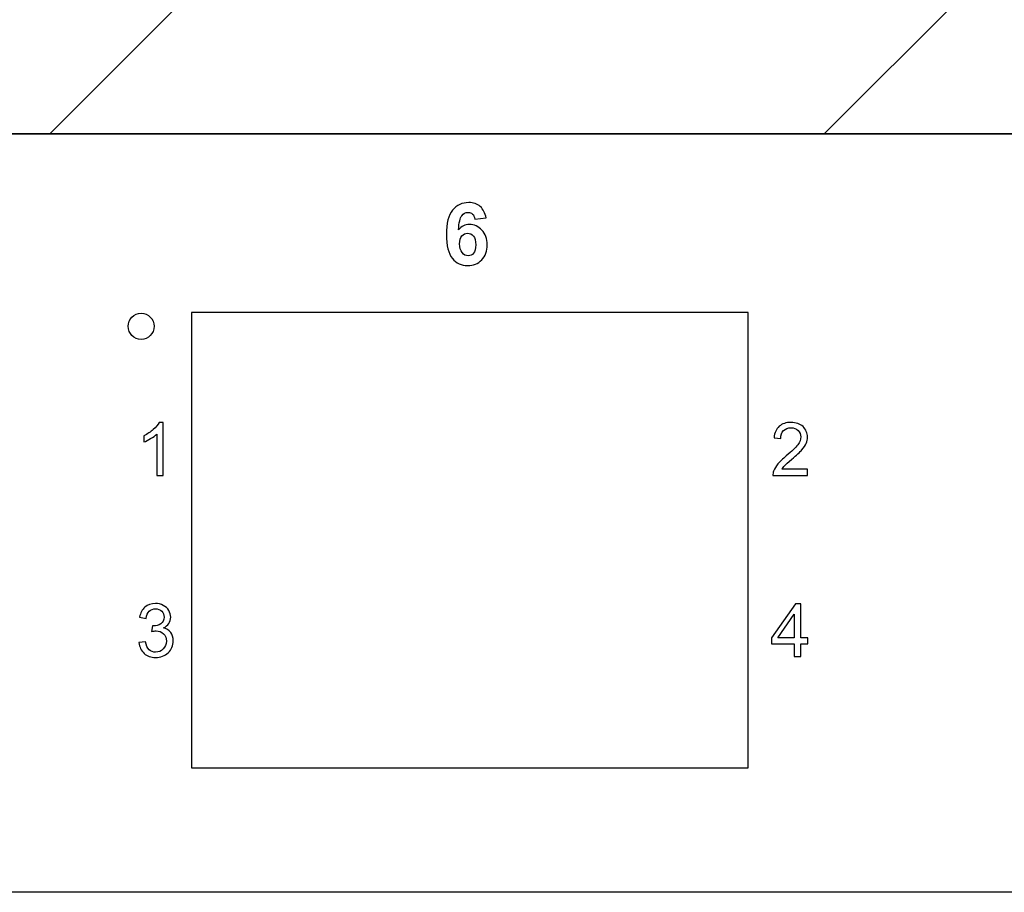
# Model space of a CAD drawing. Header units: millimetres. Extents: x 94562 to 148980, y -25377 to 3008.
# Tile 39 of 140: x 99221 to 99278, y -21879 to -21828. Entities that reach past the tile are written whole.
import ezdxf

# ---------------------------------------------------------------- set-up
doc = ezdxf.new("R2010")
doc.units = ezdxf.units.MM
doc.layers.add('tt_symbole', color=40, linetype='Continuous')

# ---------------------------------------------------------------- blocks, each defined once
blk = doc.blocks.new('IT_Zaślepka_1U')
h = blk.add_hatch()
h.set_pattern_fill('ANSI31', color=0)
h.set_pattern_definition([(45, (7401.7468, -13729.1714), (-2.245064, 2.245064), [])])
h.paths.add_polyline_path([(2.5336, 4.445), (2.5336, 4.1339, -1), (2.2225, 4.1339), (2.2225, 4.445), (0, 4.445), (0, 0), (2.2225, 0), (2.2225, 0.3112, -1), (2.5336, 0.3112), (2.5336, 0), (46.3613, 0), (46.3613, 0.3112, -1), (46.6725, 0.3112), (46.6725, 0), (48.895, 0), (48.895, 4.445), (46.6725, 4.445), (46.6725, 4.1339, -1), (46.3613, 4.1339), (46.3613, 4.445)])
h.paths.add_polyline_path([(1.4817, 3.3338), (0.7408, 3.3338, -1), (0.7408, 4.0746), (1.4817, 4.0746, -1)], flags=16)
h.paths.add_polyline_path([(1.4817, 0.3704), (0.7408, 0.3704, -1), (0.7408, 1.1113), (1.4817, 1.1113, -1)], flags=16)
h.paths.add_polyline_path([(47.4133, 4.0746), (48.1542, 4.0746, -1), (48.1542, 3.3338), (47.4133, 3.3338, -1)], flags=16)
h.paths.add_polyline_path([(47.4133, 1.1113), (48.1542, 1.1113, -1), (48.1542, 0.3704), (47.4133, 0.3704, -1)], flags=16)
at = {"color": 0}
for p, q in [((2.5336, 0), (46.3613, 0)), ((46.3613, 0), (2.5336, 0))]:
    blk.add_line(p, q, dxfattribs=at)
blk.add_lwpolyline([(0, 4.445), (48.895, 4.445), (48.895, 0), (0, 0)], close=True, dxfattribs=at)

msp = doc.modelspace()

# ---------------------------------------------------------------- linework, layer by layer
at = {"layer": 'tt_symbole'}
for points, knots in [([(98958.529, -21876.877), (98958.529, -21876.877), (98958.527, -21876.893), (98958.527, -21876.893), (98958.527, -21876.893), (98958.527, -21876.893), (98958.523, -21876.92), (98958.523, -21876.92), (98958.523, -21876.92), (98958.523, -21876.92), (98958.515, -21876.957), (98958.515, -21876.957), (98958.515, -21876.957), (98958.515, -21876.957), (98958.505, -21877.003), (98958.505, -21877.003), (98958.505, -21877.003), (98958.505, -21877.003), (98958.491, -21877.057), (98958.491, -21877.057), (98958.491, -21877.057), (98958.491, -21877.057), (98958.476, -21877.119), (98958.476, -21877.119), (98958.476, -21877.119), (98958.476, -21877.119), (98958.458, -21877.189), (98958.458, -21877.189), (98958.458, -21877.189), (98958.458, -21877.189), (98958.438, -21877.264), (98958.438, -21877.264), (98958.438, -21877.264), (98958.438, -21877.264), (98958.416, -21877.346), (98958.416, -21877.346), (98958.416, -21877.346), (98958.416, -21877.346), (98958.392, -21877.433), (98958.392, -21877.433), (98958.392, -21877.433), (98958.392, -21877.433), (98958.367, -21877.523), (98958.367, -21877.523), (98958.367, -21877.523), (98958.367, -21877.523), (98958.34, -21877.617), (98958.34, -21877.617), (98958.34, -21877.617), (98958.34, -21877.617), (98958.311, -21877.712), (98958.311, -21877.712), (98958.311, -21877.712), (98958.311, -21877.712), (98958.282, -21877.809), (98958.282, -21877.809), (98958.282, -21877.809), (98958.282, -21877.809), (98958.251, -21877.906), (98958.251, -21877.906), (98958.251, -21877.906), (98958.251, -21877.906), (98958.22, -21878.001), (98958.22, -21878.001), (98958.22, -21878.001), (98958.22, -21878.001), (98958.187, -21878.095), (98958.187, -21878.095), (98958.187, -21878.095), (98958.187, -21878.095), (98958.155, -21878.186), (98958.155, -21878.186), (98958.155, -21878.186), (98958.155, -21878.186), (98958.122, -21878.274), (98958.122, -21878.274), (98958.122, -21878.274), (98958.122, -21878.274), (98958.088, -21878.356), (98958.088, -21878.356), (98958.088, -21878.356), (98958.088, -21878.356), (98958.055, -21878.434), (98958.055, -21878.434), (98958.055, -21878.434), (98958.055, -21878.434), (98958.022, -21878.505), (98958.022, -21878.505), (98958.022, -21878.505), (98958.022, -21878.505), (98957.989, -21878.571), (98957.989, -21878.571), (98957.989, -21878.571), (98957.989, -21878.571), (98957.956, -21878.63), (98957.956, -21878.63), (98957.956, -21878.63), (98957.956, -21878.63), (99398.633, -21878.63), (99398.633, -21878.63), (99398.633, -21878.63), (99398.633, -21878.63), (99398.6, -21878.571), (99398.6, -21878.571), (99398.6, -21878.571), (99398.6, -21878.571), (99398.568, -21878.505), (99398.568, -21878.505), (99398.568, -21878.505), (99398.568, -21878.505), (99398.534, -21878.434), (99398.534, -21878.434), (99398.534, -21878.434), (99398.534, -21878.434), (99398.501, -21878.356), (99398.501, -21878.356), (99398.501, -21878.356), (99398.501, -21878.356), (99398.468, -21878.274), (99398.468, -21878.274), (99398.468, -21878.274), (99398.468, -21878.274), (99398.434, -21878.186), (99398.434, -21878.186), (99398.434, -21878.186), (99398.434, -21878.186), (99398.402, -21878.095), (99398.402, -21878.095), (99398.402, -21878.095), (99398.402, -21878.095), (99398.37, -21878.001), (99398.37, -21878.001), (99398.37, -21878.001), (99398.37, -21878.001), (99398.338, -21877.906), (99398.338, -21877.906), (99398.338, -21877.906), (99398.338, -21877.906), (99398.308, -21877.809), (99398.308, -21877.809), (99398.308, -21877.809), (99398.308, -21877.809), (99398.278, -21877.712), (99398.278, -21877.712), (99398.278, -21877.712), (99398.278, -21877.712), (99398.25, -21877.617), (99398.25, -21877.617), (99398.25, -21877.617), (99398.25, -21877.617), (99398.223, -21877.523), (99398.223, -21877.523), (99398.223, -21877.523), (99398.223, -21877.523), (99398.197, -21877.433), (99398.197, -21877.433), (99398.197, -21877.433), (99398.197, -21877.433), (99398.173, -21877.346), (99398.173, -21877.346), (99398.173, -21877.346), (99398.173, -21877.346), (99398.151, -21877.264), (99398.151, -21877.264), (99398.151, -21877.264), (99398.151, -21877.264), (99398.131, -21877.189), (99398.131, -21877.189), (99398.131, -21877.189), (99398.131, -21877.189), (99398.113, -21877.119), (99398.113, -21877.119), (99398.113, -21877.119), (99398.113, -21877.119), (99398.098, -21877.057), (99398.098, -21877.057), (99398.098, -21877.057), (99398.098, -21877.057), (99398.085, -21877.003), (99398.085, -21877.003), (99398.085, -21877.003), (99398.085, -21877.003), (99398.074, -21876.957), (99398.074, -21876.957), (99398.074, -21876.957), (99398.074, -21876.957), (99398.067, -21876.92), (99398.067, -21876.92), (99398.067, -21876.92), (99398.067, -21876.92), (99398.062, -21876.893), (99398.062, -21876.893), (99398.062, -21876.893), (99398.062, -21876.893), (99398.06, -21876.877), (99398.06, -21876.877), (99398.06, -21876.877), (99398.06, -21876.877), (99398.076, -21876.878), (99398.076, -21876.878), (99398.076, -21876.878), (99398.076, -21876.878), (99398.103, -21876.883), (99398.103, -21876.883), (99398.103, -21876.883), (99398.103, -21876.883), (99398.139, -21876.891), (99398.139, -21876.891), (99398.139, -21876.891), (99398.139, -21876.891), (99398.185, -21876.901), (99398.185, -21876.901), (99398.185, -21876.901), (99398.185, -21876.901), (99398.239, -21876.915), (99398.239, -21876.915), (99398.239, -21876.915), (99398.239, -21876.915), (99398.3, -21876.93), (99398.3, -21876.93), (99398.3, -21876.93), (99398.3, -21876.93), (99398.369, -21876.948), (99398.369, -21876.948), (99398.369, -21876.948), (99398.369, -21876.948), (99398.444, -21876.969), (99398.444, -21876.969), (99398.444, -21876.969), (99398.444, -21876.969), (99398.525, -21876.991), (99398.525, -21876.991), (99398.525, -21876.991), (99398.525, -21876.991), (99398.61, -21877.015), (99398.61, -21877.015), (99398.61, -21877.015), (99398.61, -21877.015), (99398.7, -21877.041), (99398.7, -21877.041), (99398.7, -21877.041), (99398.7, -21877.041), (99398.793, -21877.068), (99398.793, -21877.068), (99398.793, -21877.068), (99398.793, -21877.068), (99398.887, -21877.097), (99398.887, -21877.097), (99398.887, -21877.097), (99398.887, -21877.097), (99398.983, -21877.127), (99398.983, -21877.127), (99398.983, -21877.127), (99398.983, -21877.127), (99399.078, -21877.158), (99399.078, -21877.158), (99399.078, -21877.158), (99399.078, -21877.158), (99399.173, -21877.189), (99399.173, -21877.189), (99399.173, -21877.189), (99399.173, -21877.189), (99399.266, -21877.222), (99399.266, -21877.222), (99399.266, -21877.222), (99399.266, -21877.222), (99399.356, -21877.255), (99399.356, -21877.255), (99399.356, -21877.255), (99399.356, -21877.255), (99399.442, -21877.288), (99399.442, -21877.288), (99399.442, -21877.288), (99399.442, -21877.288), (99399.524, -21877.322), (99399.524, -21877.322), (99399.524, -21877.322), (99399.524, -21877.322), (99399.6, -21877.356), (99399.6, -21877.356), (99399.6, -21877.356), (99399.6, -21877.356), (99399.671, -21877.389), (99399.671, -21877.389), (99399.671, -21877.389), (99399.671, -21877.389), (99399.736, -21877.423), (99399.736, -21877.423), (99399.736, -21877.423), (99399.736, -21877.423), (99399.794, -21877.456), (99399.794, -21877.456), (99399.794, -21877.456), (99399.794, -21877.456), (99399.794, -21836.384), (99399.794, -21836.384), (99399.794, -21836.384), (99399.794, -21836.384), (99398.06, -21836.384), (99398.06, -21836.384), (99398.06, -21836.384), (99398.06, -21836.384), (99398.06, -21834.63), (99398.06, -21834.63), (99398.06, -21834.63), (99398.06, -21834.63), (98958.529, -21834.63), (98958.529, -21834.63), (98958.529, -21834.63), (98958.529, -21834.63), (98958.529, -21836.384), (98958.529, -21836.384), (98958.529, -21836.384), (98958.529, -21836.384), (98956.795, -21836.384), (98956.795, -21836.384), (98956.795, -21836.384), (98956.795, -21836.384), (98956.795, -21877.456), (98956.795, -21877.456), (98956.795, -21877.456), (98956.795, -21877.456), (98956.853, -21877.423), (98956.853, -21877.423), (98956.853, -21877.423), (98956.853, -21877.423), (98956.918, -21877.389), (98956.918, -21877.389), (98956.918, -21877.389), (98956.918, -21877.389), (98956.989, -21877.356), (98956.989, -21877.356), (98956.989, -21877.356), (98956.989, -21877.356), (98957.065, -21877.322), (98957.065, -21877.322), (98957.065, -21877.322), (98957.065, -21877.322), (98957.147, -21877.288), (98957.147, -21877.288), (98957.147, -21877.288), (98957.147, -21877.288), (98957.233, -21877.255), (98957.233, -21877.255), (98957.233, -21877.255), (98957.233, -21877.255), (98957.324, -21877.222), (98957.324, -21877.222), (98957.324, -21877.222), (98957.324, -21877.222), (98957.417, -21877.189), (98957.417, -21877.189), (98957.417, -21877.189), (98957.417, -21877.189), (98957.511, -21877.158), (98957.511, -21877.158), (98957.511, -21877.158), (98957.511, -21877.158), (98957.607, -21877.127), (98957.607, -21877.127), (98957.607, -21877.127), (98957.607, -21877.127), (98957.702, -21877.097), (98957.702, -21877.097), (98957.702, -21877.097), (98957.702, -21877.097), (98957.797, -21877.068), (98957.797, -21877.068), (98957.797, -21877.068), (98957.797, -21877.068), (98957.889, -21877.041), (98957.889, -21877.041), (98957.889, -21877.041), (98957.889, -21877.041), (98957.979, -21877.015), (98957.979, -21877.015), (98957.979, -21877.015), (98957.979, -21877.015), (98958.065, -21876.991), (98958.065, -21876.991), (98958.065, -21876.991), (98958.065, -21876.991), (98958.145, -21876.969), (98958.145, -21876.969), (98958.145, -21876.969), (98958.145, -21876.969), (98958.22, -21876.948), (98958.22, -21876.948), (98958.22, -21876.948), (98958.22, -21876.948), (98958.289, -21876.93), (98958.289, -21876.93), (98958.289, -21876.93), (98958.289, -21876.93), (98958.351, -21876.915), (98958.351, -21876.915), (98958.351, -21876.915), (98958.351, -21876.915), (98958.404, -21876.901), (98958.404, -21876.901), (98958.404, -21876.901), (98958.404, -21876.901), (98958.45, -21876.891), (98958.45, -21876.891), (98958.45, -21876.891), (98958.45, -21876.891), (98958.486, -21876.883), (98958.486, -21876.883), (98958.486, -21876.883), (98958.486, -21876.883), (98958.513, -21876.878), (98958.513, -21876.878), (98958.513, -21876.878), (98958.513, -21876.878), (98958.529, -21876.877), (98958.529, -21876.877)], [0, 0, 0, 0, 0.009615, 0.009615, 0.009615, 0.009615, 0.019231, 0.019231, 0.019231, 0.019231, 0.028846, 0.028846, 0.028846, 0.028846, 0.038462, 0.038462, 0.038462, 0.038462, 0.048077, 0.048077, 0.048077, 0.048077, 0.057692, 0.057692, 0.057692, 0.057692, 0.067308, 0.067308, 0.067308, 0.067308, 0.076923, 0.076923, 0.076923, 0.076923, 0.086538, 0.086538, 0.086538, 0.086538, 0.096154, 0.096154, 0.096154, 0.096154, 0.105769, 0.105769, 0.105769, 0.105769, 0.115385, 0.115385, 0.115385, 0.115385, 0.125, 0.125, 0.125, 0.125, 0.134615, 0.134615, 0.134615, 0.134615, 0.144231, 0.144231, 0.144231, 0.144231, 0.153846, 0.153846, 0.153846, 0.153846, 0.163462, 0.163462, 0.163462, 0.163462, 0.173077, 0.173077, 0.173077, 0.173077, 0.182692, 0.182692, 0.182692, 0.182692, 0.192308, 0.192308, 0.192308, 0.192308, 0.201923, 0.201923, 0.201923, 0.201923, 0.211538, 0.211538, 0.211538, 0.211538, 0.221154, 0.221154, 0.221154, 0.221154, 0.230769, 0.230769, 0.230769, 0.230769, 0.240385, 0.240385, 0.240385, 0.240385, 0.25, 0.25, 0.25, 0.25, 0.259615, 0.259615, 0.259615, 0.259615, 0.269231, 0.269231, 0.269231, 0.269231, 0.278846, 0.278846, 0.278846, 0.278846, 0.288462, 0.288462, 0.288462, 0.288462, 0.298077, 0.298077, 0.298077, 0.298077, 0.307692, 0.307692, 0.307692, 0.307692, 0.317308, 0.317308, 0.317308, 0.317308, 0.326923, 0.326923, 0.326923, 0.326923, 0.336538, 0.336538, 0.336538, 0.336538, 0.346154, 0.346154, 0.346154, 0.346154, 0.355769, 0.355769, 0.355769, 0.355769, 0.365385, 0.365385, 0.365385, 0.365385, 0.375, 0.375, 0.375, 0.375, 0.384615, 0.384615, 0.384615, 0.384615, 0.394231, 0.394231, 0.394231, 0.394231, 0.403846, 0.403846, 0.403846, 0.403846, 0.413462, 0.413462, 0.413462, 0.413462, 0.423077, 0.423077, 0.423077, 0.423077, 0.432692, 0.432692, 0.432692, 0.432692, 0.442308, 0.442308, 0.442308, 0.442308, 0.451923, 0.451923, 0.451923, 0.451923, 0.461538, 0.461538, 0.461538, 0.461538, 0.471154, 0.471154, 0.471154, 0.471154, 0.480769, 0.480769, 0.480769, 0.480769, 0.490385, 0.490385, 0.490385, 0.490385, 0.5, 0.5, 0.5, 0.5, 0.509615, 0.509615, 0.509615, 0.509615, 0.519231, 0.519231, 0.519231, 0.519231, 0.528846, 0.528846, 0.528846, 0.528846, 0.538462, 0.538462, 0.538462, 0.538462, 0.548077, 0.548077, 0.548077, 0.548077, 0.557692, 0.557692, 0.557692, 0.557692, 0.567308, 0.567308, 0.567308, 0.567308, 0.576923, 0.576923, 0.576923, 0.576923, 0.586538, 0.586538, 0.586538, 0.586538, 0.596154, 0.596154, 0.596154, 0.596154, 0.605769, 0.605769, 0.605769, 0.605769, 0.615385, 0.615385, 0.615385, 0.615385, 0.625, 0.625, 0.625, 0.625, 0.634615, 0.634615, 0.634615, 0.634615, 0.644231, 0.644231, 0.644231, 0.644231, 0.653846, 0.653846, 0.653846, 0.653846, 0.663462, 0.663462, 0.663462, 0.663462, 0.673077, 0.673077, 0.673077, 0.673077, 0.682692, 0.682692, 0.682692, 0.682692, 0.692308, 0.692308, 0.692308, 0.692308, 0.701923, 0.701923, 0.701923, 0.701923, 0.711538, 0.711538, 0.711538, 0.711538, 0.721154, 0.721154, 0.721154, 0.721154, 0.730769, 0.730769, 0.730769, 0.730769, 0.740385, 0.740385, 0.740385, 0.740385, 0.75, 0.75, 0.75, 0.75, 0.759615, 0.759615, 0.759615, 0.759615, 0.769231, 0.769231, 0.769231, 0.769231, 0.778846, 0.778846, 0.778846, 0.778846, 0.788462, 0.788462, 0.788462, 0.788462, 0.798077, 0.798077, 0.798077, 0.798077, 0.807692, 0.807692, 0.807692, 0.807692, 0.817308, 0.817308, 0.817308, 0.817308, 0.826923, 0.826923, 0.826923, 0.826923, 0.836538, 0.836538, 0.836538, 0.836538, 0.846154, 0.846154, 0.846154, 0.846154, 0.855769, 0.855769, 0.855769, 0.855769, 0.865385, 0.865385, 0.865385, 0.865385, 0.875, 0.875, 0.875, 0.875, 0.884615, 0.884615, 0.884615, 0.884615, 0.894231, 0.894231, 0.894231, 0.894231, 0.903846, 0.903846, 0.903846, 0.903846, 0.913462, 0.913462, 0.913462, 0.913462, 0.923077, 0.923077, 0.923077, 0.923077, 0.932692, 0.932692, 0.932692, 0.932692, 0.942308, 0.942308, 0.942308, 0.942308, 0.951923, 0.951923, 0.951923, 0.951923, 0.961538, 0.961538, 0.961538, 0.961538, 0.971154, 0.971154, 0.971154, 0.971154, 0.980769, 0.980769, 0.980769, 0.980769, 0.990385, 0.990385, 0.990385, 0.990385, 1, 1, 1, 1]), ([(99248.28, -21839.514), (99248.28, -21839.514), (99247.623, -21839.587), (99247.623, -21839.587), (99247.623, -21839.587), (99247.607, -21839.451), (99247.565, -21839.35), (99247.498, -21839.284), (99247.498, -21839.284), (99247.43, -21839.219), (99247.342, -21839.187), (99247.234, -21839.187), (99247.234, -21839.187), (99247.092, -21839.187), (99246.97, -21839.252), (99246.871, -21839.382), (99246.871, -21839.382), (99246.772, -21839.512), (99246.71, -21839.783), (99246.684, -21840.195), (99246.684, -21840.195), (99246.853, -21839.993), (99247.063, -21839.892), (99247.314, -21839.892), (99247.314, -21839.892), (99247.598, -21839.892), (99247.84, -21840.002), (99248.042, -21840.22), (99248.042, -21840.22), (99248.244, -21840.437), (99248.345, -21840.719), (99248.345, -21841.064), (99248.345, -21841.064), (99248.345, -21841.431), (99248.239, -21841.724), (99248.026, -21841.946), (99248.026, -21841.946), (99247.814, -21842.166), (99247.541, -21842.277), (99247.208, -21842.277), (99247.208, -21842.277), (99246.851, -21842.277), (99246.557, -21842.137), (99246.327, -21841.856), (99246.327, -21841.856), (99246.097, -21841.576), (99245.981, -21841.116), (99245.981, -21840.476), (99245.981, -21840.476), (99245.981, -21839.82), (99246.101, -21839.347), (99246.341, -21839.057), (99246.341, -21839.057), (99246.581, -21838.767), (99246.892, -21838.622), (99247.275, -21838.622), (99247.275, -21838.622), (99247.544, -21838.622), (99247.766, -21838.699), (99247.943, -21838.851), (99247.943, -21838.851), (99248.119, -21839.003), (99248.231, -21839.224), (99248.28, -21839.514)], [0, 0, 0, 0, 0.0625, 0.0625, 0.0625, 0.0625, 0.125, 0.125, 0.125, 0.125, 0.1875, 0.1875, 0.1875, 0.1875, 0.25, 0.25, 0.25, 0.25, 0.3125, 0.3125, 0.3125, 0.3125, 0.375, 0.375, 0.375, 0.375, 0.4375, 0.4375, 0.4375, 0.4375, 0.5, 0.5, 0.5, 0.5, 0.5625, 0.5625, 0.5625, 0.5625, 0.625, 0.625, 0.625, 0.625, 0.6875, 0.6875, 0.6875, 0.6875, 0.75, 0.75, 0.75, 0.75, 0.8125, 0.8125, 0.8125, 0.8125, 0.875, 0.875, 0.875, 0.875, 0.9375, 0.9375, 0.9375, 0.9375, 1, 1, 1, 1]), ([(99246.742, -21841.011), (99246.742, -21841.233), (99246.792, -21841.406), (99246.894, -21841.526), (99246.894, -21841.526), (99246.995, -21841.648), (99247.111, -21841.709), (99247.242, -21841.709), (99247.242, -21841.709), (99247.368, -21841.709), (99247.471, -21841.659), (99247.555, -21841.56), (99247.555, -21841.56), (99247.64, -21841.461), (99247.681, -21841.297), (99247.681, -21841.071), (99247.681, -21841.071), (99247.681, -21840.839), (99247.636, -21840.668), (99247.546, -21840.56), (99247.546, -21840.56), (99247.456, -21840.452), (99247.343, -21840.397), (99247.208, -21840.397), (99247.208, -21840.397), (99247.078, -21840.397), (99246.967, -21840.449), (99246.877, -21840.552), (99246.877, -21840.552), (99246.787, -21840.656), (99246.742, -21840.809), (99246.742, -21841.011)], [0, 0, 0, 0, 0.125, 0.125, 0.125, 0.125, 0.25, 0.25, 0.25, 0.25, 0.375, 0.375, 0.375, 0.375, 0.5, 0.5, 0.5, 0.5, 0.625, 0.625, 0.625, 0.625, 0.75, 0.75, 0.75, 0.75, 0.875, 0.875, 0.875, 0.875, 1, 1, 1, 1]), ([(99229.033, -21845.798), (99229.033, -21845.379), (99228.697, -21845.039), (99228.282, -21845.039), (99228.282, -21845.039), (99227.867, -21845.039), (99227.531, -21845.379), (99227.531, -21845.798), (99227.531, -21845.798), (99227.531, -21846.218), (99227.867, -21846.558), (99228.282, -21846.558), (99228.282, -21846.558), (99228.697, -21846.558), (99229.033, -21846.218), (99229.033, -21845.798)], [0, 0, 0, 0, 0.25, 0.25, 0.25, 0.25, 0.5, 0.5, 0.5, 0.5, 0.75, 0.75, 0.75, 0.75, 1, 1, 1, 1]), ([(99263.479, -21871.41), (99263.479, -21871.41), (99231.194, -21871.41), (99231.194, -21871.41), (99231.194, -21871.41), (99231.194, -21871.41), (99231.194, -21844.989), (99231.194, -21844.989), (99231.194, -21844.989), (99231.194, -21844.989), (99263.479, -21844.989), (99263.479, -21844.989), (99263.479, -21844.989), (99263.479, -21844.989), (99263.479, -21871.41), (99263.479, -21871.41)], [0, 0, 0, 0, 0.25, 0.25, 0.25, 0.25, 0.5, 0.5, 0.5, 0.5, 0.75, 0.75, 0.75, 0.75, 1, 1, 1, 1]), ([(99229.557, -21854.453), (99229.557, -21854.453), (99229.185, -21854.453), (99229.185, -21854.453), (99229.185, -21854.453), (99229.185, -21854.453), (99229.185, -21852.053), (99229.185, -21852.053), (99229.185, -21852.053), (99229.095, -21852.139), (99228.978, -21852.226), (99228.833, -21852.312), (99228.833, -21852.312), (99228.686, -21852.399), (99228.556, -21852.464), (99228.44, -21852.506), (99228.44, -21852.506), (99228.44, -21852.506), (99228.44, -21852.143), (99228.44, -21852.143), (99228.44, -21852.143), (99228.648, -21852.044), (99228.83, -21851.924), (99228.987, -21851.783), (99228.987, -21851.783), (99229.142, -21851.642), (99229.253, -21851.505), (99229.318, -21851.372), (99229.318, -21851.372), (99229.318, -21851.372), (99229.557, -21851.372), (99229.557, -21851.372), (99229.557, -21851.372), (99229.557, -21851.372), (99229.557, -21854.453), (99229.557, -21854.453)], [0, 0, 0, 0, 0.111111, 0.111111, 0.111111, 0.111111, 0.222222, 0.222222, 0.222222, 0.222222, 0.333333, 0.333333, 0.333333, 0.333333, 0.444444, 0.444444, 0.444444, 0.444444, 0.555556, 0.555556, 0.555556, 0.555556, 0.666667, 0.666667, 0.666667, 0.666667, 0.777778, 0.777778, 0.777778, 0.777778, 0.888889, 0.888889, 0.888889, 0.888889, 1, 1, 1, 1]), ([(99266.914, -21854.091), (99266.914, -21854.091), (99266.914, -21854.453), (99266.914, -21854.453), (99266.914, -21854.453), (99266.914, -21854.453), (99264.908, -21854.453), (99264.908, -21854.453), (99264.908, -21854.453), (99264.906, -21854.362), (99264.92, -21854.275), (99264.951, -21854.191), (99264.951, -21854.191), (99265.002, -21854.053), (99265.084, -21853.917), (99265.197, -21853.783), (99265.197, -21853.783), (99265.31, -21853.649), (99265.472, -21853.494), (99265.684, -21853.319), (99265.684, -21853.319), (99266.014, -21853.045), (99266.237, -21852.829), (99266.353, -21852.669), (99266.353, -21852.669), (99266.469, -21852.509), (99266.527, -21852.358), (99266.527, -21852.216), (99266.527, -21852.216), (99266.527, -21852.066), (99266.474, -21851.941), (99266.369, -21851.838), (99266.369, -21851.838), (99266.263, -21851.736), (99266.125, -21851.684), (99265.955, -21851.684), (99265.955, -21851.684), (99265.776, -21851.684), (99265.632, -21851.739), (99265.525, -21851.848), (99265.525, -21851.848), (99265.417, -21851.956), (99265.363, -21852.107), (99265.361, -21852.299), (99265.361, -21852.299), (99265.361, -21852.299), (99264.978, -21852.26), (99264.978, -21852.26), (99264.978, -21852.26), (99265.004, -21851.971), (99265.103, -21851.751), (99265.274, -21851.599), (99265.274, -21851.599), (99265.445, -21851.448), (99265.675, -21851.372), (99265.964, -21851.372), (99265.964, -21851.372), (99266.255, -21851.372), (99266.485, -21851.454), (99266.655, -21851.617), (99266.655, -21851.617), (99266.825, -21851.781), (99266.91, -21851.983), (99266.91, -21852.224), (99266.91, -21852.224), (99266.91, -21852.347), (99266.885, -21852.468), (99266.835, -21852.586), (99266.835, -21852.586), (99266.785, -21852.705), (99266.703, -21852.83), (99266.587, -21852.961), (99266.587, -21852.961), (99266.472, -21853.092), (99266.281, -21853.272), (99266.013, -21853.501), (99266.013, -21853.501), (99265.79, -21853.691), (99265.647, -21853.819), (99265.583, -21853.887), (99265.583, -21853.887), (99265.519, -21853.954), (99265.467, -21854.022), (99265.425, -21854.091), (99265.425, -21854.091), (99265.425, -21854.091), (99266.914, -21854.091), (99266.914, -21854.091)], [0, 0, 0, 0, 0.045455, 0.045455, 0.045455, 0.045455, 0.090909, 0.090909, 0.090909, 0.090909, 0.136364, 0.136364, 0.136364, 0.136364, 0.181818, 0.181818, 0.181818, 0.181818, 0.227273, 0.227273, 0.227273, 0.227273, 0.272727, 0.272727, 0.272727, 0.272727, 0.318182, 0.318182, 0.318182, 0.318182, 0.363636, 0.363636, 0.363636, 0.363636, 0.409091, 0.409091, 0.409091, 0.409091, 0.454545, 0.454545, 0.454545, 0.454545, 0.5, 0.5, 0.5, 0.5, 0.545455, 0.545455, 0.545455, 0.545455, 0.590909, 0.590909, 0.590909, 0.590909, 0.636364, 0.636364, 0.636364, 0.636364, 0.681818, 0.681818, 0.681818, 0.681818, 0.727273, 0.727273, 0.727273, 0.727273, 0.772727, 0.772727, 0.772727, 0.772727, 0.818182, 0.818182, 0.818182, 0.818182, 0.863636, 0.863636, 0.863636, 0.863636, 0.909091, 0.909091, 0.909091, 0.909091, 0.954545, 0.954545, 0.954545, 0.954545, 1, 1, 1, 1]), ([(99228.157, -21864.146), (99228.157, -21864.146), (99228.529, -21864.096), (99228.529, -21864.096), (99228.529, -21864.096), (99228.572, -21864.309), (99228.645, -21864.463), (99228.747, -21864.557), (99228.747, -21864.557), (99228.85, -21864.651), (99228.975, -21864.699), (99229.123, -21864.699), (99229.123, -21864.699), (99229.298, -21864.699), (99229.446, -21864.637), (99229.567, -21864.514), (99229.567, -21864.514), (99229.687, -21864.392), (99229.748, -21864.239), (99229.748, -21864.058), (99229.748, -21864.058), (99229.748, -21863.885), (99229.692, -21863.742), (99229.581, -21863.63), (99229.581, -21863.63), (99229.468, -21863.518), (99229.326, -21863.462), (99229.154, -21863.462), (99229.154, -21863.462), (99229.083, -21863.462), (99228.996, -21863.476), (99228.891, -21863.504), (99228.891, -21863.504), (99228.891, -21863.504), (99228.933, -21863.173), (99228.933, -21863.173), (99228.933, -21863.173), (99228.958, -21863.176), (99228.977, -21863.177), (99228.993, -21863.177), (99228.993, -21863.177), (99229.151, -21863.177), (99229.294, -21863.135), (99229.421, -21863.052), (99229.421, -21863.052), (99229.548, -21862.968), (99229.612, -21862.839), (99229.612, -21862.665), (99229.612, -21862.665), (99229.612, -21862.527), (99229.565, -21862.412), (99229.473, -21862.322), (99229.473, -21862.322), (99229.38, -21862.231), (99229.261, -21862.185), (99229.114, -21862.185), (99229.114, -21862.185), (99228.97, -21862.185), (99228.849, -21862.232), (99228.753, -21862.323), (99228.753, -21862.323), (99228.656, -21862.415), (99228.594, -21862.554), (99228.566, -21862.738), (99228.566, -21862.738), (99228.566, -21862.738), (99228.194, -21862.671), (99228.194, -21862.671), (99228.194, -21862.671), (99228.239, -21862.418), (99228.343, -21862.222), (99228.504, -21862.084), (99228.504, -21862.084), (99228.666, -21861.945), (99228.866, -21861.875), (99229.107, -21861.875), (99229.107, -21861.875), (99229.272, -21861.875), (99229.425, -21861.912), (99229.564, -21861.983), (99229.564, -21861.983), (99229.703, -21862.055), (99229.81, -21862.153), (99229.884, -21862.277), (99229.884, -21862.277), (99229.957, -21862.402), (99229.995, -21862.533), (99229.995, -21862.673), (99229.995, -21862.673), (99229.995, -21862.805), (99229.959, -21862.926), (99229.889, -21863.035), (99229.889, -21863.035), (99229.818, -21863.144), (99229.714, -21863.23), (99229.576, -21863.294), (99229.576, -21863.294), (99229.756, -21863.336), (99229.895, -21863.423), (99229.995, -21863.555), (99229.995, -21863.555), (99230.093, -21863.687), (99230.143, -21863.852), (99230.143, -21864.049), (99230.143, -21864.049), (99230.143, -21864.317), (99230.047, -21864.544), (99229.853, -21864.731), (99229.853, -21864.731), (99229.66, -21864.917), (99229.416, -21865.01), (99229.121, -21865.01), (99229.121, -21865.01), (99228.854, -21865.01), (99228.633, -21864.93), (99228.457, -21864.769), (99228.457, -21864.769), (99228.282, -21864.609), (99228.181, -21864.402), (99228.157, -21864.146)], [0, 0, 0, 0, 0.033333, 0.033333, 0.033333, 0.033333, 0.066667, 0.066667, 0.066667, 0.066667, 0.1, 0.1, 0.1, 0.1, 0.133333, 0.133333, 0.133333, 0.133333, 0.166667, 0.166667, 0.166667, 0.166667, 0.2, 0.2, 0.2, 0.2, 0.233333, 0.233333, 0.233333, 0.233333, 0.266667, 0.266667, 0.266667, 0.266667, 0.3, 0.3, 0.3, 0.3, 0.333333, 0.333333, 0.333333, 0.333333, 0.366667, 0.366667, 0.366667, 0.366667, 0.4, 0.4, 0.4, 0.4, 0.433333, 0.433333, 0.433333, 0.433333, 0.466667, 0.466667, 0.466667, 0.466667, 0.5, 0.5, 0.5, 0.5, 0.533333, 0.533333, 0.533333, 0.533333, 0.566667, 0.566667, 0.566667, 0.566667, 0.6, 0.6, 0.6, 0.6, 0.633333, 0.633333, 0.633333, 0.633333, 0.666667, 0.666667, 0.666667, 0.666667, 0.7, 0.7, 0.7, 0.7, 0.733333, 0.733333, 0.733333, 0.733333, 0.766667, 0.766667, 0.766667, 0.766667, 0.8, 0.8, 0.8, 0.8, 0.833333, 0.833333, 0.833333, 0.833333, 0.866667, 0.866667, 0.866667, 0.866667, 0.9, 0.9, 0.9, 0.9, 0.933333, 0.933333, 0.933333, 0.933333, 0.966667, 0.966667, 0.966667, 0.966667, 1, 1, 1, 1]), ([(99266.15, -21864.956), (99266.15, -21864.956), (99266.15, -21864.222), (99266.15, -21864.222), (99266.15, -21864.222), (99266.15, -21864.222), (99264.833, -21864.222), (99264.833, -21864.222), (99264.833, -21864.222), (99264.833, -21864.222), (99264.833, -21863.876), (99264.833, -21863.876), (99264.833, -21863.876), (99264.833, -21863.876), (99266.218, -21861.888), (99266.218, -21861.888), (99266.218, -21861.888), (99266.218, -21861.888), (99266.523, -21861.888), (99266.523, -21861.888), (99266.523, -21861.888), (99266.523, -21861.888), (99266.523, -21863.876), (99266.523, -21863.876), (99266.523, -21863.876), (99266.523, -21863.876), (99266.932, -21863.876), (99266.932, -21863.876), (99266.932, -21863.876), (99266.932, -21863.876), (99266.932, -21864.222), (99266.932, -21864.222), (99266.932, -21864.222), (99266.932, -21864.222), (99266.523, -21864.222), (99266.523, -21864.222), (99266.523, -21864.222), (99266.523, -21864.222), (99266.523, -21864.956), (99266.523, -21864.956), (99266.523, -21864.956), (99266.523, -21864.956), (99266.15, -21864.956), (99266.15, -21864.956)], [0, 0, 0, 0, 0.090909, 0.090909, 0.090909, 0.090909, 0.181818, 0.181818, 0.181818, 0.181818, 0.272727, 0.272727, 0.272727, 0.272727, 0.363636, 0.363636, 0.363636, 0.363636, 0.454545, 0.454545, 0.454545, 0.454545, 0.545455, 0.545455, 0.545455, 0.545455, 0.636364, 0.636364, 0.636364, 0.636364, 0.727273, 0.727273, 0.727273, 0.727273, 0.818182, 0.818182, 0.818182, 0.818182, 0.909091, 0.909091, 0.909091, 0.909091, 1, 1, 1, 1]), ([(99266.15, -21863.876), (99266.15, -21863.876), (99266.15, -21862.493), (99266.15, -21862.493), (99266.15, -21862.493), (99266.15, -21862.493), (99265.2, -21863.876), (99265.2, -21863.876), (99265.2, -21863.876), (99265.2, -21863.876), (99266.15, -21863.876), (99266.15, -21863.876)], [0, 0, 0, 0, 0.333333, 0.333333, 0.333333, 0.333333, 0.666667, 0.666667, 0.666667, 0.666667, 1, 1, 1, 1])]:
    msp.add_open_spline(points, degree=3, knots=knots, dxfattribs=at)
at = {"layer": 'tt_symbole', "lineweight": 5}
for points in [[(99398.06, -21834.63), (99398.06, -21834.63), (98958.529, -21834.63), (98958.529, -21834.63)], [(99398.06, -21834.63), (99398.06, -21834.63), (98958.529, -21834.63), (98958.529, -21834.63)], [(99398.06, -21834.63), (99398.06, -21834.63), (98958.529, -21834.63), (98958.529, -21834.63)], [(99398.06, -21834.63), (99398.06, -21834.63), (98958.529, -21834.63), (98958.529, -21834.63)], [(99398.06, -21834.63), (99398.06, -21834.63), (98958.529, -21834.63), (98958.529, -21834.63)], [(99398.06, -21834.63), (99398.06, -21834.63), (98958.529, -21834.63), (98958.529, -21834.63)], [(99398.06, -21834.63), (99398.06, -21834.63), (98958.529, -21834.63), (98958.529, -21834.63)], [(99398.06, -21834.63), (99398.06, -21834.63), (98958.529, -21834.63), (98958.529, -21834.63)], [(99398.06, -21834.63), (99398.06, -21834.63), (98958.529, -21834.63), (98958.529, -21834.63)], [(99398.06, -21834.63), (99398.06, -21834.63), (98958.529, -21834.63), (98958.529, -21834.63)], [(99398.06, -21834.63), (99398.06, -21834.63), (98958.529, -21834.63), (98958.529, -21834.63)], [(99398.06, -21834.63), (99398.06, -21834.63), (98958.529, -21834.63), (98958.529, -21834.63)], [(99398.06, -21834.63), (99398.06, -21834.63), (98958.529, -21834.63), (98958.529, -21834.63)], [(99398.06, -21834.63), (99398.06, -21834.63), (98958.529, -21834.63), (98958.529, -21834.63)], [(99398.06, -21834.63), (99398.06, -21834.63), (98958.529, -21834.63), (98958.529, -21834.63)], [(99398.06, -21834.63), (99398.06, -21834.63), (98958.529, -21834.63), (98958.529, -21834.63)], [(99398.06, -21834.63), (99398.06, -21834.63), (98958.529, -21834.63), (98958.529, -21834.63)], [(99398.06, -21834.63), (99398.06, -21834.63), (98958.529, -21834.63), (98958.529, -21834.63)], [(99398.06, -21834.63), (99398.06, -21834.63), (98958.529, -21834.63), (98958.529, -21834.63)], [(99398.06, -21834.63), (99398.06, -21834.63), (98958.529, -21834.63), (98958.529, -21834.63)], [(99398.06, -21834.63), (99398.06, -21834.63), (98958.529, -21834.63), (98958.529, -21834.63)], [(99231.194, -21871.41), (99231.194, -21871.41), (99231.194, -21844.989), (99231.194, -21844.989)], [(99231.194, -21871.41), (99231.194, -21871.41), (99231.194, -21844.989), (99231.194, -21844.989)], [(99231.194, -21871.41), (99231.194, -21871.41), (99231.194, -21844.989), (99231.194, -21844.989)], [(99231.194, -21871.41), (99231.194, -21871.41), (99231.194, -21844.989), (99231.194, -21844.989)], [(99231.194, -21871.41), (99231.194, -21871.41), (99231.194, -21844.989), (99231.194, -21844.989)], [(99231.194, -21871.41), (99231.194, -21871.41), (99231.194, -21844.989), (99231.194, -21844.989)], [(99231.194, -21871.41), (99231.194, -21871.41), (99231.194, -21844.989), (99231.194, -21844.989)], [(99231.194, -21871.41), (99231.194, -21871.41), (99231.194, -21844.989), (99231.194, -21844.989)], [(99231.194, -21871.41), (99231.194, -21871.41), (99231.194, -21844.989), (99231.194, -21844.989)], [(99231.194, -21871.41), (99231.194, -21871.41), (99231.194, -21844.989), (99231.194, -21844.989)], [(99231.194, -21871.41), (99231.194, -21871.41), (99231.194, -21844.989), (99231.194, -21844.989)], [(99231.194, -21871.41), (99231.194, -21871.41), (99231.194, -21844.989), (99231.194, -21844.989)], [(99231.194, -21871.41), (99231.194, -21871.41), (99231.194, -21844.989), (99231.194, -21844.989)], [(99231.194, -21871.41), (99231.194, -21871.41), (99231.194, -21844.989), (99231.194, -21844.989)], [(99231.194, -21871.41), (99231.194, -21871.41), (99231.194, -21844.989), (99231.194, -21844.989)], [(99231.194, -21871.41), (99231.194, -21871.41), (99231.194, -21844.989), (99231.194, -21844.989)], [(99231.194, -21871.41), (99231.194, -21871.41), (99231.194, -21844.989), (99231.194, -21844.989)], [(99231.194, -21871.41), (99231.194, -21871.41), (99231.194, -21844.989), (99231.194, -21844.989)], [(99231.194, -21871.41), (99231.194, -21871.41), (99231.194, -21844.989), (99231.194, -21844.989)], [(99231.194, -21871.41), (99231.194, -21871.41), (99231.194, -21844.989), (99231.194, -21844.989)], [(99231.194, -21871.41), (99231.194, -21871.41), (99231.194, -21844.989), (99231.194, -21844.989)], [(99231.194, -21844.989), (99231.194, -21844.989), (99263.479, -21844.989), (99263.479, -21844.989)], [(99231.194, -21844.989), (99231.194, -21844.989), (99263.479, -21844.989), (99263.479, -21844.989)], [(99231.194, -21844.989), (99231.194, -21844.989), (99263.479, -21844.989), (99263.479, -21844.989)], [(99231.194, -21844.989), (99231.194, -21844.989), (99263.479, -21844.989), (99263.479, -21844.989)], [(99231.194, -21844.989), (99231.194, -21844.989), (99263.479, -21844.989), (99263.479, -21844.989)], [(99231.194, -21844.989), (99231.194, -21844.989), (99263.479, -21844.989), (99263.479, -21844.989)], [(99231.194, -21844.989), (99231.194, -21844.989), (99263.479, -21844.989), (99263.479, -21844.989)], [(99231.194, -21844.989), (99231.194, -21844.989), (99263.479, -21844.989), (99263.479, -21844.989)], [(99231.194, -21844.989), (99231.194, -21844.989), (99263.479, -21844.989), (99263.479, -21844.989)], [(99231.194, -21844.989), (99231.194, -21844.989), (99263.479, -21844.989), (99263.479, -21844.989)], [(99231.194, -21844.989), (99231.194, -21844.989), (99263.479, -21844.989), (99263.479, -21844.989)], [(99231.194, -21844.989), (99231.194, -21844.989), (99263.479, -21844.989), (99263.479, -21844.989)], [(99231.194, -21844.989), (99231.194, -21844.989), (99263.479, -21844.989), (99263.479, -21844.989)], [(99231.194, -21844.989), (99231.194, -21844.989), (99263.479, -21844.989), (99263.479, -21844.989)], [(99231.194, -21844.989), (99231.194, -21844.989), (99263.479, -21844.989), (99263.479, -21844.989)], [(99231.194, -21844.989), (99231.194, -21844.989), (99263.479, -21844.989), (99263.479, -21844.989)], [(99231.194, -21844.989), (99231.194, -21844.989), (99263.479, -21844.989), (99263.479, -21844.989)], [(99231.194, -21844.989), (99231.194, -21844.989), (99263.479, -21844.989), (99263.479, -21844.989)], [(99231.194, -21844.989), (99231.194, -21844.989), (99263.479, -21844.989), (99263.479, -21844.989)], [(99231.194, -21844.989), (99231.194, -21844.989), (99263.479, -21844.989), (99263.479, -21844.989)], [(99231.194, -21844.989), (99231.194, -21844.989), (99263.479, -21844.989), (99263.479, -21844.989)], [(99263.479, -21844.989), (99263.479, -21844.989), (99263.479, -21871.41), (99263.479, -21871.41)], [(99263.479, -21844.989), (99263.479, -21844.989), (99263.479, -21871.41), (99263.479, -21871.41)], [(99263.479, -21844.989), (99263.479, -21844.989), (99263.479, -21871.41), (99263.479, -21871.41)], [(99263.479, -21844.989), (99263.479, -21844.989), (99263.479, -21871.41), (99263.479, -21871.41)], [(99263.479, -21844.989), (99263.479, -21844.989), (99263.479, -21871.41), (99263.479, -21871.41)], [(99263.479, -21844.989), (99263.479, -21844.989), (99263.479, -21871.41), (99263.479, -21871.41)], [(99263.479, -21844.989), (99263.479, -21844.989), (99263.479, -21871.41), (99263.479, -21871.41)], [(99263.479, -21844.989), (99263.479, -21844.989), (99263.479, -21871.41), (99263.479, -21871.41)], [(99263.479, -21844.989), (99263.479, -21844.989), (99263.479, -21871.41), (99263.479, -21871.41)], [(99263.479, -21844.989), (99263.479, -21844.989), (99263.479, -21871.41), (99263.479, -21871.41)], [(99263.479, -21844.989), (99263.479, -21844.989), (99263.479, -21871.41), (99263.479, -21871.41)], [(99263.479, -21844.989), (99263.479, -21844.989), (99263.479, -21871.41), (99263.479, -21871.41)], [(99263.479, -21844.989), (99263.479, -21844.989), (99263.479, -21871.41), (99263.479, -21871.41)], [(99263.479, -21844.989), (99263.479, -21844.989), (99263.479, -21871.41), (99263.479, -21871.41)], [(99263.479, -21844.989), (99263.479, -21844.989), (99263.479, -21871.41), (99263.479, -21871.41)], [(99263.479, -21844.989), (99263.479, -21844.989), (99263.479, -21871.41), (99263.479, -21871.41)], [(99263.479, -21844.989), (99263.479, -21844.989), (99263.479, -21871.41), (99263.479, -21871.41)], [(99263.479, -21844.989), (99263.479, -21844.989), (99263.479, -21871.41), (99263.479, -21871.41)], [(99263.479, -21844.989), (99263.479, -21844.989), (99263.479, -21871.41), (99263.479, -21871.41)], [(99263.479, -21844.989), (99263.479, -21844.989), (99263.479, -21871.41), (99263.479, -21871.41)], [(99263.479, -21844.989), (99263.479, -21844.989), (99263.479, -21871.41), (99263.479, -21871.41)], [(99263.479, -21871.41), (99263.479, -21871.41), (99231.194, -21871.41), (99231.194, -21871.41)], [(99263.479, -21871.41), (99263.479, -21871.41), (99231.194, -21871.41), (99231.194, -21871.41)], [(99263.479, -21871.41), (99263.479, -21871.41), (99231.194, -21871.41), (99231.194, -21871.41)], [(99263.479, -21871.41), (99263.479, -21871.41), (99231.194, -21871.41), (99231.194, -21871.41)], [(99263.479, -21871.41), (99263.479, -21871.41), (99231.194, -21871.41), (99231.194, -21871.41)], [(99263.479, -21871.41), (99263.479, -21871.41), (99231.194, -21871.41), (99231.194, -21871.41)], [(99263.479, -21871.41), (99263.479, -21871.41), (99231.194, -21871.41), (99231.194, -21871.41)], [(99263.479, -21871.41), (99263.479, -21871.41), (99231.194, -21871.41), (99231.194, -21871.41)], [(99263.479, -21871.41), (99263.479, -21871.41), (99231.194, -21871.41), (99231.194, -21871.41)], [(99263.479, -21871.41), (99263.479, -21871.41), (99231.194, -21871.41), (99231.194, -21871.41)], [(99263.479, -21871.41), (99263.479, -21871.41), (99231.194, -21871.41), (99231.194, -21871.41)], [(99263.479, -21871.41), (99263.479, -21871.41), (99231.194, -21871.41), (99231.194, -21871.41)], [(99263.479, -21871.41), (99263.479, -21871.41), (99231.194, -21871.41), (99231.194, -21871.41)], [(99263.479, -21871.41), (99263.479, -21871.41), (99231.194, -21871.41), (99231.194, -21871.41)], [(99263.479, -21871.41), (99263.479, -21871.41), (99231.194, -21871.41), (99231.194, -21871.41)], [(99263.479, -21871.41), (99263.479, -21871.41), (99231.194, -21871.41), (99231.194, -21871.41)], [(99263.479, -21871.41), (99263.479, -21871.41), (99231.194, -21871.41), (99231.194, -21871.41)], [(99263.479, -21871.41), (99263.479, -21871.41), (99231.194, -21871.41), (99231.194, -21871.41)], [(99263.479, -21871.41), (99263.479, -21871.41), (99231.194, -21871.41), (99231.194, -21871.41)], [(99263.479, -21871.41), (99263.479, -21871.41), (99231.194, -21871.41), (99231.194, -21871.41)], [(99263.479, -21871.41), (99263.479, -21871.41), (99231.194, -21871.41), (99231.194, -21871.41)]]:
    msp.add_open_spline(points, degree=3, dxfattribs=at)
msp.add_open_spline([(99229.033, -21845.798), (99229.033, -21845.379), (99228.697, -21845.039), (99228.282, -21845.039), (99228.282, -21845.039), (99227.867, -21845.039), (99227.531, -21845.379), (99227.531, -21845.798), (99227.531, -21845.798), (99227.531, -21846.218), (99227.867, -21846.558), (99228.282, -21846.558), (99228.282, -21846.558), (99228.697, -21846.558), (99229.033, -21846.218), (99229.033, -21845.798)], degree=3, knots=[0, 0, 0, 0, 0.25, 0.25, 0.25, 0.25, 0.5, 0.5, 0.5, 0.5, 0.75, 0.75, 0.75, 0.75, 1, 1, 1, 1], dxfattribs=at)

# ---------------------------------------------------------------- block references
at = {"layer": 'tt_symbole', "lineweight": 5, "xscale": 10, "yscale": 10, "zscale": 10}
msp.add_blockref('IT_Zaślepka_1U', (98933.827, -21834.63), dxfattribs=at)

doc.saveas('drawing.dxf')
